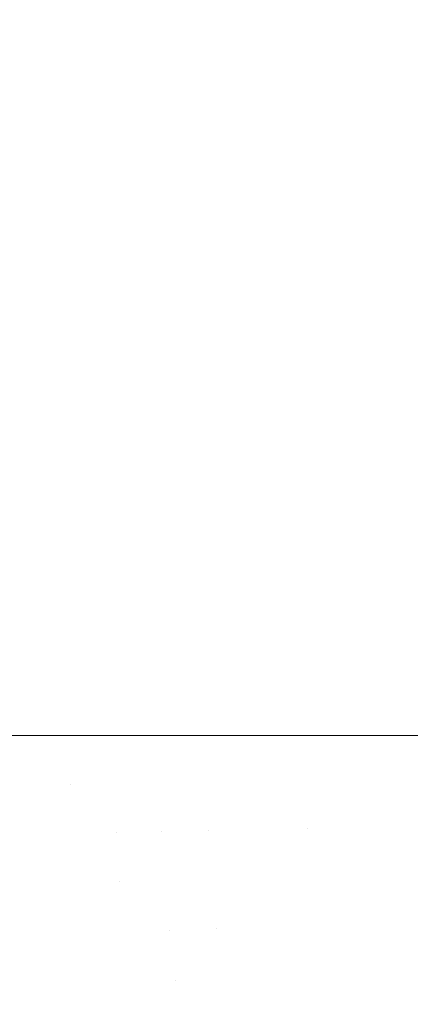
# Model space of a CAD drawing. Header units: centimetres. Extents: x -44.1 to 45.2, y 4.2 to 6.
# Tile 163 of 256: x -14.0729 to -14.0499, y 4.6843 to 4.7422. Entities that reach past the tile are written whole.
import ezdxf

# ---------------------------------------------------------------- set-up
doc = ezdxf.new("R2010")
doc.units = ezdxf.units.CM
doc.header["$LTSCALE"] = 2.54
doc.layers.add('Lucido design-1', color=7, linetype='Continuous')

# ---------------------------------------------------------------- blocks, each defined once
blk = doc.blocks.new('Gruppo-4-1')
at = {"color": 7, "linetype": 'Continuous', "lineweight": 9}
blk.add_3dface([(-43.924707, 5.900089, -2312.32217), (-43.924707, 4.300089, -2312.32217), (45.040209, 4.300089, -2312.32217), (45.040209, 5.900089, -2312.32217)], dxfattribs=at)
for points, invisible_edges in [([(-14.075366, 5.900089, -2312.767893), (-14.071952, 5.900089, -2312.764862), (-14.071952, 4.700089, -2312.764862), (-14.074875, 4.700089, -2312.767457)], 10), ([(-14.071952, 5.900089, -2312.764862), (-14.068206, 5.900089, -2312.761791), (-14.068206, 4.700089, -2312.761791), (-14.069977, 4.700089, -2312.763243)], 10), ([(-14.069977, 4.700089, -2312.763243), (-14.071952, 4.700089, -2312.764862), (-14.071952, 5.900089, -2312.764862)], 10), ([(-14.068206, 5.900089, -2312.761791), (-14.064101, 5.900089, -2312.758686), (-14.064101, 4.700089, -2312.758686), (-14.067394, 4.700089, -2312.761177)], 10), ([(-14.067394, 4.700089, -2312.761177), (-14.068206, 4.700089, -2312.761791), (-14.068206, 5.900089, -2312.761791)], 10), ([(-14.064101, 5.900089, -2312.758686), (-14.059609, 5.900089, -2312.755556), (-14.059609, 4.700089, -2312.755556), (-14.061936, 4.700089, -2312.757178)], 10), ([(-14.061936, 4.700089, -2312.757178), (-14.064101, 4.700089, -2312.758686), (-14.064101, 5.900089, -2312.758686)], 10), ([(-14.059609, 5.900089, -2312.755556), (-14.054699, 5.900089, -2312.752414), (-14.054699, 4.700089, -2312.752414), (-14.056135, 4.700089, -2312.753333)], 10), ([(-14.056135, 4.700089, -2312.753333), (-14.059609, 4.700089, -2312.755556), (-14.059609, 5.900089, -2312.755556)], 10), ([(-14.054699, 5.900089, -2312.752414), (-14.049343, 5.900089, -2312.749274), (-14.049343, 4.700089, -2312.749274), (-14.050008, 4.700089, -2312.749664)], 10), ([(-14.050008, 4.700089, -2312.749664), (-14.054699, 4.700089, -2312.752414), (-14.054699, 5.900089, -2312.752414)], 10), ([(-14.074844, 4.697196, -2312.767449), (-14.074875, 4.700089, -2312.767457), (-14.071952, 4.700089, -2312.764862), (-14.072448, 4.697218, -2312.765321)], 13), ([(-14.069954, 4.697242, -2312.763225), (-14.072448, 4.697218, -2312.765321), (-14.071952, 4.700089, -2312.764862)], 11), ([(-14.071952, 4.700089, -2312.764862), (-14.069977, 4.700089, -2312.763243), (-14.069954, 4.697242, -2312.763225)], 10), ([(-14.069954, 4.697242, -2312.763225), (-14.069977, 4.700089, -2312.763243), (-14.068206, 4.700089, -2312.761791)], 9), ([(-14.068206, 4.700089, -2312.761791), (-14.067252, 4.6944, -2312.761164), (-14.069954, 4.697242, -2312.763225)], 11), ([(-14.068206, 4.700089, -2312.761791), (-14.067394, 4.700089, -2312.761177), (-14.067252, 4.6944, -2312.761164)], 10), ([(-14.067394, 4.700089, -2312.761177), (-14.064101, 4.700089, -2312.758686), (-14.064572, 4.694451, -2312.75914), (-14.067252, 4.6944, -2312.761164)], 14), ([(-14.061803, 4.694503, -2312.757156), (-14.064572, 4.694451, -2312.75914), (-14.064101, 4.700089, -2312.758686)], 11), ([(-14.064101, 4.700089, -2312.758686), (-14.061936, 4.700089, -2312.757178), (-14.061803, 4.694503, -2312.757156)], 10), ([(-14.061803, 4.694503, -2312.757156), (-14.061936, 4.700089, -2312.757178), (-14.059609, 4.700089, -2312.755556)], 9), ([(-14.059609, 4.700089, -2312.755556), (-14.058945, 4.694558, -2312.755213), (-14.061803, 4.694503, -2312.757156)], 11), ([(-14.056002, 4.694613, -2312.753313), (-14.058945, 4.694558, -2312.755213), (-14.059609, 4.700089, -2312.755556), (-14.056135, 4.700089, -2312.753333)], 11), ([(-14.056002, 4.694613, -2312.753313), (-14.056135, 4.700089, -2312.753333), (-14.054699, 4.700089, -2312.752414)], 9), ([(-14.054699, 4.700089, -2312.752414), (-14.052977, 4.694671, -2312.751459), (-14.056002, 4.694613, -2312.753313)], 11), ([(-14.049872, 4.694729, -2312.749653), (-14.052977, 4.694671, -2312.751459), (-14.054699, 4.700089, -2312.752414), (-14.050008, 4.700089, -2312.749664)], 11), ([(-14.049872, 4.694729, -2312.749653), (-14.050008, 4.700089, -2312.749664), (-14.049343, 4.700089, -2312.749274)], 9), ([(-14.072448, 4.697218, -2312.765321), (-14.072332, 4.694304, -2312.765321), (-14.074727, 4.694258, -2312.767449), (-14.074844, 4.697196, -2312.767449)], 15), ([(-14.069954, 4.697242, -2312.763225), (-14.069839, 4.694351, -2312.763225), (-14.072332, 4.694304, -2312.765321), (-14.072448, 4.697218, -2312.765321)], 15), ([(-14.067252, 4.6944, -2312.761164), (-14.069839, 4.694351, -2312.763225), (-14.069954, 4.697242, -2312.763225)], 11), ([(-14.061803, 4.694503, -2312.757156), (-14.058945, 4.694558, -2312.755213), (-14.058485, 4.688857, -2312.755213), (-14.061338, 4.688747, -2312.757156)], 15), ([(-14.055547, 4.68897, -2312.753313), (-14.058485, 4.688857, -2312.755213), (-14.058945, 4.694558, -2312.755213), (-14.056002, 4.694613, -2312.753313)], 15), ([(-14.056002, 4.694613, -2312.753313), (-14.052977, 4.694671, -2312.751459), (-14.052526, 4.689087, -2312.751459), (-14.055547, 4.68897, -2312.753313)], 15), ([(-14.049426, 4.689206, -2312.749653), (-14.052526, 4.689087, -2312.751459), (-14.052977, 4.694671, -2312.751459), (-14.049872, 4.694729, -2312.749653)], 15), ([(-14.074528, 4.691276, -2312.767449), (-14.074727, 4.694258, -2312.767449), (-14.072332, 4.694304, -2312.765321), (-14.072134, 4.691345, -2312.765321)], 15), ([(-14.072134, 4.691345, -2312.765321), (-14.072332, 4.694304, -2312.765321), (-14.069839, 4.694351, -2312.763225), (-14.069643, 4.691416, -2312.763225)], 15), ([(-14.069643, 4.691416, -2312.763225), (-14.069839, 4.694351, -2312.763225), (-14.067252, 4.6944, -2312.761164), (-14.067058, 4.69149, -2312.761164)], 15), ([(-14.067058, 4.69149, -2312.761164), (-14.067252, 4.6944, -2312.761164), (-14.064572, 4.694451, -2312.75914)], 11), ([(-14.067058, 4.69149, -2312.761164), (-14.064572, 4.694451, -2312.75914), (-14.064104, 4.68864, -2312.75914)], 11), ([(-14.061338, 4.688747, -2312.757156), (-14.064104, 4.68864, -2312.75914), (-14.064572, 4.694451, -2312.75914), (-14.061803, 4.694503, -2312.757156)], 15), ([(-14.072134, 4.691345, -2312.765321), (-14.071851, 4.688342, -2312.765321), (-14.074243, 4.688249, -2312.767449), (-14.074528, 4.691276, -2312.767449)], 15), ([(-14.069643, 4.691416, -2312.763225), (-14.069362, 4.688438, -2312.763225), (-14.071851, 4.688342, -2312.765321), (-14.072134, 4.691345, -2312.765321)], 15), ([(-14.067058, 4.69149, -2312.761164), (-14.066779, 4.688537, -2312.761164), (-14.069362, 4.688438, -2312.763225), (-14.069643, 4.691416, -2312.763225)], 15), ([(-14.064104, 4.68864, -2312.75914), (-14.066779, 4.688537, -2312.761164), (-14.067058, 4.69149, -2312.761164)], 11), ([(-14.06374, 4.685671, -2312.75914), (-14.064104, 4.68864, -2312.75914), (-14.061338, 4.688747, -2312.757156)], 11), ([(-14.06374, 4.685671, -2312.75914), (-14.061338, 4.688747, -2312.757156), (-14.060528, 4.682821, -2312.757156)], 11), ([(-14.061338, 4.688747, -2312.757156), (-14.058485, 4.688857, -2312.755213), (-14.057683, 4.682988, -2312.755213), (-14.060528, 4.682821, -2312.757156)], 15), ([(-14.054753, 4.683161, -2312.753313), (-14.057683, 4.682988, -2312.755213), (-14.058485, 4.688857, -2312.755213), (-14.055547, 4.68897, -2312.753313)], 15), ([(-14.055547, 4.68897, -2312.753313), (-14.052526, 4.689087, -2312.751459), (-14.05174, 4.683338, -2312.751459), (-14.054753, 4.683161, -2312.753313)], 15), ([(-14.048649, 4.68352, -2312.749653), (-14.05174, 4.683338, -2312.751459), (-14.052526, 4.689087, -2312.751459), (-14.049426, 4.689206, -2312.749653)], 15), ([(-14.073867, 4.685178, -2312.767449), (-14.074243, 4.688249, -2312.767449), (-14.071851, 4.688342, -2312.765321), (-14.071478, 4.685295, -2312.765321)], 15), ([(-14.071478, 4.685295, -2312.765321), (-14.071851, 4.688342, -2312.765321), (-14.069362, 4.688438, -2312.763225), (-14.068992, 4.685415, -2312.763225)], 15), ([(-14.068992, 4.685415, -2312.763225), (-14.069362, 4.688438, -2312.763225), (-14.066779, 4.688537, -2312.761164), (-14.066413, 4.685541, -2312.761164)], 15), ([(-14.066413, 4.685541, -2312.761164), (-14.066779, 4.688537, -2312.761164), (-14.064104, 4.68864, -2312.75914), (-14.06374, 4.685671, -2312.75914)], 15), ([(-14.071478, 4.685295, -2312.765321), (-14.071012, 4.682204, -2312.765321), (-14.073397, 4.682063, -2312.767449), (-14.073867, 4.685178, -2312.767449)], 15), ([(-14.068992, 4.685415, -2312.763225), (-14.06853, 4.68235, -2312.763225), (-14.071012, 4.682204, -2312.765321), (-14.071478, 4.685295, -2312.765321)], 15), ([(-14.066413, 4.685541, -2312.761164), (-14.065954, 4.682501, -2312.761164), (-14.06853, 4.68235, -2312.763225), (-14.068992, 4.685415, -2312.763225)], 15), ([(-14.06374, 4.685671, -2312.75914), (-14.063286, 4.682659, -2312.75914), (-14.065954, 4.682501, -2312.761164), (-14.066413, 4.685541, -2312.761164)], 15), ([(-14.060528, 4.682821, -2312.757156), (-14.063286, 4.682659, -2312.75914), (-14.06374, 4.685671, -2312.75914)], 11)]:
    blk.add_3dface(points, dxfattribs=dict(at, invisible_edges=invisible_edges))
blk = doc.blocks.new('Gruppo-5-1')
at = {"color": 7}
blk.add_blockref('Gruppo-4-1', (0, 0), dxfattribs=at)

msp = doc.modelspace()

# ---------------------------------------------------------------- block references
at = {"layer": 'Lucido design-1', "color": 7}
msp.add_blockref('Gruppo-5-1', (0, 0), dxfattribs=at)

doc.saveas('drawing.dxf')
